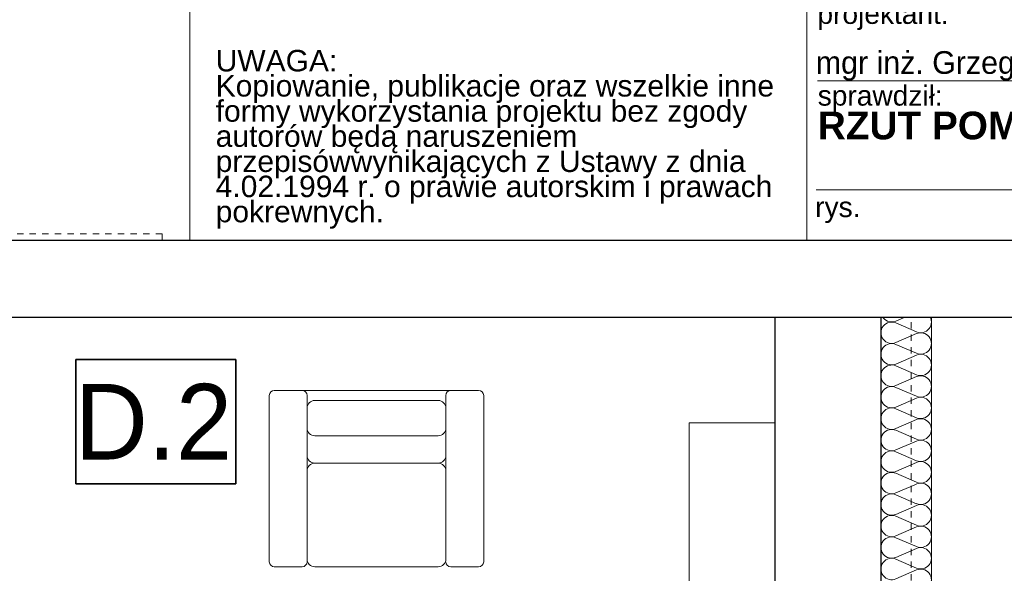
# Model space of a CAD drawing. Extents: x -220425 to -93252, y -20065 to 80294.
# Tile 94 of 103: x -102976 to -99073, y -6902 to -4705. Entities that reach past the tile are written whole.
import ezdxf

# ---------------------------------------------------------------- set-up
doc = ezdxf.new("R2010")
doc.units = 0
doc.header["$MEASUREMENT"] = 0
doc.set_wipeout_variables(frame=1)
doc.linetypes.add('Hidden Line', pattern=[50, 25, -25])
doc.layers.add('#kan_san-op', color=34, linetype='Continuous')
doc.layers.add('_TABELA', color=7, linetype='Continuous')
doc.layers.add('Arch ocieplenie_Nr_Pióra__22', color=7, linetype='Continuous', lineweight=9, true_color=0x7f7f7f)
doc.layers.add('Arch wyposazenie_Nr_Pióra__9', color=7, linetype='Continuous', lineweight=13, true_color=0x3dad99)
for name, color, linetype, lineweight in [('Arch opisy_Nr_Pióra__21', 7, 'Continuous', 9), ('ARCH TABELA_Nr_Pióra__1', 7, 'Continuous', 25), ('ARCH TABELA_Nr_Pióra__21', 7, 'Continuous', 9), ('ARCH TABELA_Nr_Pióra__7', 7, 'Continuous', 13), ('Arch wykończenie_Nr_Pióra__46', 5, 'Continuous', 13), ('Arch ściany nośne_Nr_Pióra__21', 7, 'Continuous', 9), ('Arch ściany nośne_Nr_Pióra__27', 7, 'Continuous', 30), ('INWENT RZĘDNE_Nr_Pióra__21', 7, 'Continuous', 9), ('INWENT.ŚCIANY_Nr_Pióra__1', 7, 'Continuous', 25), ('INWENT.ŚCIANY_Nr_Pióra__101', 8, 'Continuous', 13), ('Istniejące kominy_Nr_Pióra__5', 7, 'Continuous', 13), ('PODKŁAD', 252, 'Continuous', 35)]:
    doc.layers.add(name, color=color, linetype=linetype, lineweight=lineweight)
doc.styles.add('GENERATED_STYLE_11', font='arialbd.ttf')
doc.styles.add('GENERATED_STYLE_2', font='txt')
doc.styles.add('GENERATED_STYLE_4', font='txt')
doc.styles.add('GENERATED_STYLE_7', font='txt')
doc.styles.add('GENERATED_STYLE_9', font='arial.ttf')

# ---------------------------------------------------------------- blocks, each defined once
blk = doc.blocks.new('parter')
at = {"layer": 'Arch ściany nośne_Nr_Pióra__21', "linetype": 'Continuous'}
h = blk.add_hatch(dxfattribs=at)
h.set_pattern_fill('Common_Brick', color=252, style=0, pattern_type=2)
h.set_pattern_definition([(45, (0, 0), (-91.92388, 91.92388), [])])
h.paths.add_polyline_path([(-163682.4, -5015.1), (-163682.4, -4865.1), (-163842.4, -4865.1), (-163842.4, -5015.1)], flags=0)
at = {"layer": 'INWENT RZĘDNE_Nr_Pióra__21', "linetype": 'Continuous'}
for points in [[(-165545.5, -5497), (-165445.5, -5497), (-165453.1, -5458.7), (-165474.8, -5426.2), (-165507.2, -5404.6), (-165545.5, -5397)], [(-165545.5, -5497), (-165645.5, -5497), (-165637.9, -5535.2), (-165616.2, -5567.7), (-165583.8, -5589.3), (-165545.5, -5597)]]:
    blk.add_hatch(color=252, dxfattribs=at).paths.add_polyline_path(points, flags=0)
at = {"color": 252}
for p, q in [((-166614.8, -6547.6), (-166614.8, -6053.5)), ((-166614.8, -6053.5), (-165979.5, -6053.5)), ((-165979.5, -6053.5), (-165979.5, -6547.6)), ((-165979.5, -6547.6), (-166614.8, -6547.6))]:
    blk.add_line(p, q, dxfattribs=at)
at = {"layer": 'Arch ocieplenie_Nr_Pióra__22', "color": 252, "linetype": 'Continuous'}
for p, q in [((-163282, -4672.5), (-163362.8, -4708)), ((-163362.8, -4715.2), (-163282, -4750.6)), ((-163282, -4757.8), (-163362.8, -4793.2)), ((-163362.8, -4800.4), (-163282, -4835.9)), ((-163282, -4843), (-163362.8, -4878.5)), ((-163362.8, -4885.6), (-163282, -4921.1)), ((-163282, -4928.3), (-163362.8, -4963.7)), ((-163362.8, -4970.9), (-163282, -5006.3)), ((-163282, -5013.5), (-163362.8, -5048.9)), ((-163362.8, -5056.1), (-163282, -5091.6)), ((-163282, -5098.7), (-163362.8, -5134.2)), ((-163362.8, -5141.3), (-163282, -5176.8)), ((-163282, -5184), (-163362.8, -5219.4)), ((-163362.8, -5226.6), (-163282, -5262)), ((-163282, -5269.2), (-163362.8, -5304.7)), ((-163362.8, -5311.8), (-163282, -5347.3)), ((-163282, -5354.4), (-163362.8, -5389.9)), ((-163362.8, -5397.1), (-163282, -5432.5)), ((-163282, -5439.7), (-163362.8, -5475.1)), ((-163362.8, -5482.3), (-163282, -5517.8)), ((-163282, -5524.9), (-163362.8, -5560.4)), ((-163362.8, -5567.5), (-163282, -5603)), ((-163282, -5610.2), (-163362.8, -5645.6)), ((-163362.8, -5652.8), (-163282, -5688.2)), ((-163282, -5695.4), (-163362.8, -5730.9)), ((-163362.8, -5738), (-163282, -5773.5)), ((-163282, -5780.6), (-163362.8, -5816.1)), ((-163362.8, -5823.3), (-163282, -5858.7)), ((-163282, -5865.9), (-163362.8, -5901.3)), ((-163362.8, -5908.5), (-163282, -5943.9)), ((-163282, -5951.1), (-163362.8, -5986.6)), ((-163362.8, -5993.7), (-163282, -6029.2)), ((-163282, -6036.3), (-163362.8, -6071.8)), ((-163362.8, -6079), (-163282, -6114.4)), ((-163282, -6121.6), (-163362.8, -6157)), ((-163362.8, -6164.2), (-163282, -6199.7)), ((-163282, -6206.8), (-163362.8, -6242.3)), ((-163362.8, -6249.4), (-163282, -6284.9)), ((-163282, -6292.1), (-163362.8, -6327.5)), ((-163362.8, -6334.7), (-163282, -6370.1)), ((-163282, -6377.3), (-163362.8, -6412.8)), ((-163362.8, -6419.9), (-163282, -6455.4)), ((-163282, -6462.5), (-163362.8, -6498)), ((-163362.8, -6505.2), (-163282, -6540.6)), ((-163282, -6547.8), (-163362.8, -6583.2)), ((-163362.8, -6590.4), (-163282, -6625.9)), ((-163282, -6633), (-163362.8, -6668.5)), ((-163362.8, -6675.6), (-163282, -6711.1)), ((-163282, -6718.3), (-163362.8, -6753.7)), ((-163362.8, -6760.9), (-163282, -6796.3)), ((-163282, -6803.5), (-163362.8, -6838.9)), ((-163362.8, -6846.1), (-163282, -6881.6)), ((-163282, -6888.7), (-163362.8, -6924.2))]:
    blk.add_line(p, q, dxfattribs=at)
for centre, start_param, end_param in [((-163379.8, -4669), 2.7288, 6.695979), ((-163264.9, -4711.6), 5.870392, 9.837571), ((-163379.8, -4754.2), 2.7288, 6.695979), ((-163264.9, -4796.8), 5.870392, 9.837571), ((-163379.8, -4839.4), 2.7288, 6.695979), ((-163264.9, -4882.1), 5.870392, 9.837571), ((-163379.8, -4924.7), 2.7288, 6.695979), ((-163264.9, -4967.3), 5.870392, 9.837571), ((-163379.8, -5009.9), 2.7288, 6.695979), ((-163264.9, -5052.5), 5.870392, 9.837571), ((-163379.8, -5095.1), 2.7288, 6.695979), ((-163264.9, -5137.8), 5.870392, 9.837571), ((-163379.8, -5180.4), 2.7288, 6.695979), ((-163264.9, -5223), 5.870392, 9.837571), ((-163379.8, -5265.6), 2.7288, 6.695979), ((-163264.9, -5308.2), 5.870392, 9.837571), ((-163379.8, -5350.9), 2.7288, 6.695979), ((-163264.9, -5393.5), 5.870392, 9.837571), ((-163379.8, -5436.1), 2.7288, 6.695979), ((-163264.9, -5478.7), 5.870392, 9.837571), ((-163379.8, -5521.3), 2.7288, 6.695979), ((-163264.9, -5564), 5.870392, 9.837571), ((-163379.8, -5606.6), 2.7288, 6.695979), ((-163264.9, -5649.2), 5.870392, 9.837571), ((-163379.8, -5691.8), 2.7288, 6.695979), ((-163264.9, -5734.4), 5.870392, 9.837571), ((-163379.8, -5777.1), 2.7288, 6.695979), ((-163264.9, -5819.7), 5.870392, 9.837571), ((-163379.8, -5862.3), 2.7288, 6.695979), ((-163264.9, -5904.9), 5.870392, 9.837571), ((-163379.8, -5947.5), 2.7288, 6.695979), ((-163264.9, -5990.1), 5.870392, 9.837571), ((-163379.8, -6032.8), 2.7288, 6.695979), ((-163264.9, -6075.4), 5.870392, 9.837571), ((-163379.8, -6118), 2.7288, 6.695979), ((-163264.9, -6160.6), 5.870392, 9.837571), ((-163379.8, -6203.2), 2.7288, 6.695979), ((-163264.9, -6245.9), 5.870392, 9.837571), ((-163379.8, -6288.5), 2.7288, 6.695979), ((-163264.9, -6331.1), 5.870392, 9.837571), ((-163379.8, -6373.7), 2.7288, 6.695979), ((-163264.9, -6416.3), 5.870392, 9.837571), ((-163379.8, -6459), 2.7288, 6.695979), ((-163264.9, -6501.6), 5.870392, 9.837571), ((-163379.8, -6544.2), 2.7288, 6.695979), ((-163264.9, -6586.8), 5.870392, 9.837571), ((-163379.8, -6629.4), 2.7288, 6.695979), ((-163264.9, -6672.1), 5.870392, 9.837571), ((-163379.8, -6714.7), 2.7288, 6.695979), ((-163264.9, -6757.3), 5.870392, 9.837571), ((-163379.8, -6799.9), 2.7288, 6.695979), ((-163264.9, -6842.5), 5.870392, 9.837571), ((-163379.8, -6885.1), 2.7288, 6.695979), ((-163264.9, -6927.8), 5.870392, 9.837571)]:
    blk.add_ellipse(centre, major_axis=(0, -42.6), ratio=0.998042, start_param=start_param, end_param=end_param, dxfattribs=at)
at = {"layer": 'Arch opisy_Nr_Pióra__21', "color": 252, "linetype": 'Continuous'}
for p, q in [((-166614.8, -6547.6), (-166614.8, -6053.5)), ((-166614.8, -6053.5), (-165979.5, -6053.5)), ((-165979.5, -6053.5), (-165979.5, -6547.6)), ((-165979.5, -6547.6), (-166614.8, -6547.6))]:
    blk.add_line(p, q, dxfattribs=at)
at = {"layer": 'Arch wykończenie_Nr_Pióra__46', "color": 252, "linetype": 'Continuous'}
blk.add_line((-163222.4, -3305.1), (-163222.4, -10515.1), dxfattribs=at)
at = {"layer": 'Arch wyposazenie_Nr_Pióra__9', "color": 252, "linetype": 'Continuous'}
for p, q in [((-165847.4, -6856.3), (-165847.4, -6196.3)), ((-165827.4, -6176.3), (-165717.4, -6176.3)), ((-165717.4, -6176.3), (-165127.4, -6176.3)), ((-165697.4, -6196.3), (-165697.4, -6856.3)), ((-165147.4, -6196.3), (-165147.4, -6246.3)), ((-165017.4, -6176.3), (-165127.4, -6176.3)), ((-164997.4, -6856.3), (-164997.4, -6196.3)), ((-165177.4, -6216.3), (-165667.4, -6216.3)), ((-165697.4, -6246.3), (-165697.4, -6435)), ((-165147.4, -6435), (-165147.4, -6246.3)), ((-165147.4, -6246.3), (-165147.4, -6435)), ((-164182.4, -9305.1), (-164182.4, -6305.1)), ((-164182.4, -6305.1), (-163842.4, -6305.1)), ((-163842.4, -6305.1), (-163842.4, -9305.1)), ((-165667.4, -6356.3), (-165177.4, -6356.3)), ((-165147.4, -6435), (-165147.4, -6495)), ((-165147.4, -6435), (-165147.4, -6495)), ((-165667.4, -6465), (-165177.4, -6465)), ((-165667.4, -6465), (-165177.4, -6465)), ((-165697.4, -6846.3), (-165697.4, -6495)), ((-165147.4, -6846.3), (-165147.4, -6495)), ((-165147.4, -6495), (-165147.4, -6846.3)), ((-165717.4, -6876.3), (-165827.4, -6876.3)), ((-165177.4, -6876.3), (-165667.4, -6876.3)), ((-165127.4, -6876.3), (-165017.4, -6876.3))]:
    blk.add_line(p, q, dxfattribs=at)
for centre, radius, start, end in [((-165827.4, -6196.3), 20, 90, 180), ((-165717.4, -6196.3), 20, 0, 90), ((-165127.4, -6196.3), 20, 90, 180), ((-165017.4, -6196.3), 20, 0, 90), ((-165667.4, -6246.3), 30, 90, 180), ((-165177.4, -6246.3), 30, 0, 90), ((-165667.4, -6326.3), 30, 180, 270), ((-165177.4, -6326.3), 30, 270, 0), ((-165667.4, -6435), 30, 180, 270), ((-165177.4, -6435), 30, 270, 0), ((-165667.4, -6495), 30, 90, 180), ((-165177.4, -6495), 30, 0, 90), ((-165827.4, -6856.3), 20, 180, 270), ((-165717.4, -6856.3), 20, 270, 0), ((-165667.4, -6846.3), 30, 180, 270), ((-165177.4, -6846.3), 30, 270, 0), ((-165127.4, -6856.3), 20, 180, 270), ((-165017.4, -6856.3), 20, 270, 0)]:
    blk.add_arc(centre, radius, start, end, dxfattribs=at)
at = {"layer": 'Arch ściany nośne_Nr_Pióra__27', "color": 252, "linetype": 'Continuous'}
for p, q in [((-163842.4, -4865.1), (-163842.4, -5015.1)), ((-163682.4, -4865.1), (-163842.4, -4865.1)), ((-163682.4, -5015.1), (-163682.4, -4865.1)), ((-163842.4, -5015.1), (-163682.4, -5015.1))]:
    blk.add_line(p, q, dxfattribs=at)
at = {"layer": 'INWENT RZĘDNE_Nr_Pióra__21', "color": 252, "linetype": 'Continuous'}
for p, q in [((-165545.5, -5697), (-165545.5, -5297)), ((-165745.5, -5497), (-165345.5, -5497))]:
    blk.add_line(p, q, dxfattribs=at)
blk.add_circle((-165545.5, -5497), 100, dxfattribs=at)
at = {"layer": 'INWENT.ŚCIANY_Nr_Pióra__1', "color": 252, "linetype": 'Continuous'}
for p, q in [((-163422.4, -3355.1), (-163422.4, -10015.1)), ((-163842.4, -3945.1), (-163842.4, -9595.1))]:
    blk.add_line(p, q, dxfattribs=at)
at = {"layer": 'INWENT.ŚCIANY_Nr_Pióra__101', "color": 252, "linetype": 'Hidden Line'}
for p, q in [((-163302.4, 2644.9), (-163302.4, -10015.1)), ((-166272.4, -5555.1), (-168142.4, -5555.1)), ((-166272.4, -5555.1), (-166272.4, -5675.1)), ((-166272.4, -5675.1), (-168142.4, -5675.1))]:
    blk.add_line(p, q, dxfattribs=at)
at = {"layer": 'Istniejące kominy_Nr_Pióra__5', "color": 252, "linetype": 'Continuous'}
for p, q in [((-163542.4, -4765.1), (-163682.4, -4765.1)), ((-163682.4, -5015.1), (-163542.4, -4765.1)), ((-163682.4, -5015.1), (-163682.4, -4765.1)), ((-163542.4, -5015.1), (-163542.4, -4765.1)), ((-163682.4, -4865.1), (-163842.4, -4865.1)), ((-163682.4, -5015.1), (-163842.4, -5015.1)), ((-163542.4, -5015.1), (-163682.4, -5015.1))]:
    blk.add_line(p, q, dxfattribs=at)
at = {"layer": 'Arch opisy_Nr_Pióra__21', "color": 252, "linetype": 'Continuous', "style": 'GENERATED_STYLE_4'}
blk.add_text('D.2', height=300, dxfattribs=at).set_placement((-166618.6, -6450.6))
at = {"layer": 'INWENT RZĘDNE_Nr_Pióra__21', "color": 252, "insert": (-165410.8, -5334.3), "char_height": 160, "attachment_point": 7, "style": 'GENERATED_STYLE_2'}
blk.add_mtext('{±0,00}', dxfattribs=at)

msp = doc.modelspace()

# ---------------------------------------------------------------- block references
at = {"layer": 'PODKŁAD'}
msp.add_blockref('parter', (63860.6, 0), dxfattribs=at)
msp.add_blockref('parter', (63860.6, 0), dxfattribs=at)

# ---------------------------------------------------------------- next in the draw order: wipeouts: each hides what was drawn before it
at = {"ltscale": 10}
msp.add_wipeout([(-102301.7, -2674.6), (-93551.7, -2674.6), (-93551.7, -5580.1), (-102301.7, -5580.1)], dxfattribs=at).dxf.layer = '#kan_san-op'

# ---------------------------------------------------------------- next in the draw order: linework, layer by layer
at = {"layer": 'ARCH TABELA_Nr_Pióra__21', "linetype": 'Continuous'}
for p, q in [((-102301.7, -5580.1), (-102301.7, -2674.6)), ((-99854.9, -2674.6), (-99854.9, -5580.1)), ((-99854.9, -5580.1), (-99854.9, -2874.6)), ((-99813.5, -4948.1), (-95968.9, -4948.1)), ((-99818.8, -5380.1), (-95968.9, -5380.1)), ((-102301.7, -5580.1), (-99854.9, -5580.1)), ((-93551.7, -5580.1), (-99854.9, -5580.1))]:
    msp.add_line(p, q, dxfattribs=at)

# ---------------------------------------------------------------- next in the draw order: texts
at = {"layer": 'ARCH TABELA_Nr_Pióra__1', "linetype": 'Continuous', "insert": (-99811.9, -5070), "char_height": 110, "attachment_point": 1, "style": 'GENERATED_STYLE_11'}
msp.add_mtext('RZUT POMIESZCZENIA TECHNICZNEGO', dxfattribs=at)
at = {"layer": 'ARCH TABELA_Nr_Pióra__7', "linetype": 'Continuous', "char_height": 79.79, "attachment_point": 1, "style": 'GENERATED_STYLE_9'}
for s, insert in [('{projektant:}', (-99813.5, -4642.1)), ('{sprawdził:}', (-99812.4, -4966.4)), ('{rys.}', (-99822.4, -5408.7))]:
    msp.add_mtext(s, dxfattribs=dict(at, insert=insert))
at = {"layer": 'ARCH TABELA_Nr_Pióra__7', "linetype": 'Continuous', "insert": (-102199.2, -4825.3), "char_height": 85.1064, "width": 2241.704, "attachment_point": 1, "line_spacing_factor": 0.703415, "style": 'GENERATED_STYLE_9'}
msp.add_mtext('{UWAGA:\\PKopiowanie, publikacje oraz wszelkie inne formy wykorzystania projektu bez zgody autorów będą naruszeniem przepisówwynikających z Ustawy z dnia 4.02.1994 r. o prawie autorskim i prawach pokrewnych.}', dxfattribs=at)
at = {"layer": 'ARCH TABELA_Nr_Pióra__7', "color": 0, "linetype": 'Continuous', "insert": (-99819.9, -4830.1), "char_height": 90, "width": 3685.8, "attachment_point": 1, "style": 'GENERATED_STYLE_7'}
msp.add_mtext('mgr inż. Grzegorz Kecman  \\fArial|b0|i0|c238;upr. proj. nr 77/Sz/2002', dxfattribs=at)

# ---------------------------------------------------------------- next in the draw order: wipeouts: each hides what was drawn before it
at = {"ltscale": 10}
msp.add_wipeout([(-114251.7, 8964.9), (-93251.7, 8964.9), (-93551.7, 8659.9), (-113001.7, 8659.9), (-113001.7, -5580.1), (-93551.7, -5580.1), (-93251.7, -5885.1), (-114251.7, -5885.1)], dxfattribs=at).dxf.layer = '#kan_san-op'

# ---------------------------------------------------------------- next in the draw order: linework, layer by layer
at = {"layer": '_TABELA', "color": 7}
msp.add_lwpolyline([(-114251.7, 8964.9), (-93251.7, 8964.9), (-114251.7, 8964.9), (-114251.7, -5885.1), (-93251.7, -5885.1), (-93251.7, 8964.9)], dxfattribs=at)
msp.add_lwpolyline([(-93551.7, 8659.9), (-113001.7, 8659.9), (-113001.7, -5580.1), (-93551.7, -5580.1)], close=True, dxfattribs=at)

doc.saveas('drawing.dxf')
